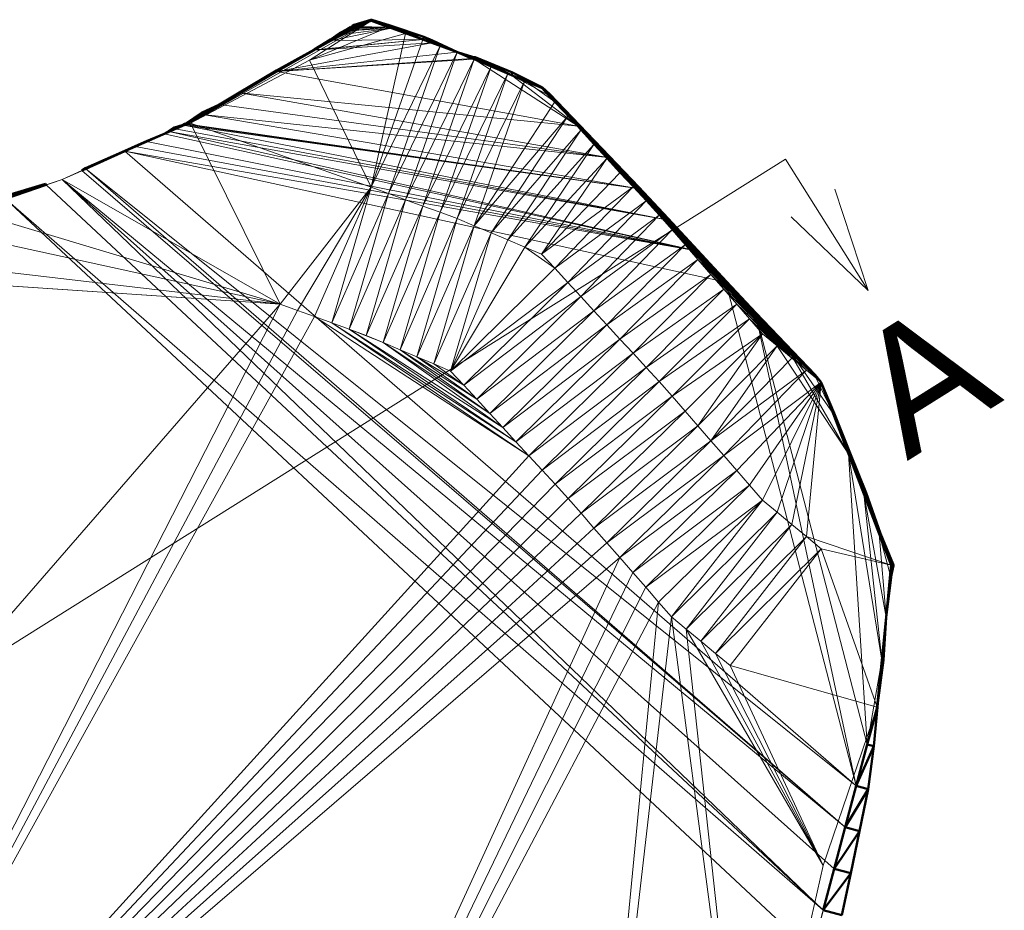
# Model space of a CAD drawing. Header units: metres. Extents: x 79079.6 to 79171.3, y 1317870.5 to 1317943.7.
# Tile 3 of 3: x 79125.5 to 79171.3, y 1317902.2 to 1317943.7. Entities that reach past the tile are written whole.
import ezdxf
from ezdxf.enums import TextEntityAlignment as Align

# ---------------------------------------------------------------- set-up
doc = ezdxf.new("R2010")
doc.units = ezdxf.units.M
for name, color, linetype in [('Byggegrop', 7, 'Continuous'), ('Diverse', 7, 'Continuous'), ('Hurtigsnitt', 7, 'Continuous')]:
    doc.layers.add(name, color=color, linetype=linetype)
doc.styles.add('Arial', font='txt', dxfattribs={"height": 0.2})

# ---------------------------------------------------------------- blocks, each defined once
blk = doc.blocks.new('TerAlyContainer-ID-1-53-10683')
at = {"layer": 'Diverse', "color": 52, "lineweight": 5, "invisible_edges": 4}
for points in [[(79133.45, 1317938.89, 28.38), (79138.99, 1317941.835, 29.275), (79141.863, 1317943.664, 29.694)], [(79133.45, 1317938.89, 28.38), (79141.863, 1317943.664, 29.694), (79139.223, 1317942.309, 29.267)], [(79138.99, 1317941.835, 29.275), (79142.664, 1317943.372, 29.787), (79141.863, 1317943.664, 29.694)], [(79139.223, 1317942.309, 29.267), (79141.863, 1317943.664, 29.694), (79139.994, 1317942.752, 29.39)], [(79139.994, 1317942.752, 29.39), (79141.863, 1317943.664, 29.694), (79140.437, 1317943.007, 29.461)], [(79140.437, 1317943.007, 29.461), (79141.863, 1317943.664, 29.694), (79140.779, 1317943.204, 29.509)], [(79140.779, 1317943.204, 29.509), (79141.863, 1317943.664, 29.694), (79140.989, 1317943.324, 29.537)], [(79140.989, 1317943.324, 29.537), (79141.863, 1317943.664, 29.694), (79141.04, 1317943.354, 29.544)], [(79141.863, 1317943.664, 29.694), (79141.111, 1317943.395, 29.553), (79141.04, 1317943.354, 29.544)], [(79143.465, 1317943.079, 29.881), (79142.664, 1317943.372, 29.787), (79138.99, 1317941.835, 29.275)], [(79143.465, 1317943.079, 29.881), (79144.267, 1317942.787, 29.974), (79142.664, 1317943.372, 29.787)], [(79138.99, 1317941.835, 29.275), (79141.863, 1317935.913, 29.194), (79143.465, 1317943.079, 29.881)], [(79143.465, 1317943.079, 29.881), (79141.863, 1317935.913, 29.194), (79144.267, 1317942.787, 29.974)], [(79144.267, 1317942.787, 29.974), (79141.863, 1317935.913, 29.194), (79145.068, 1317942.494, 30.068)], [(79145.068, 1317942.494, 30.068), (79145.869, 1317942.202, 30.161), (79144.267, 1317942.787, 29.974)], [(79134.801, 1317939.765, 28.58), (79133.45, 1317938.89, 28.38), (79139.223, 1317942.309, 29.267)], [(79145.068, 1317942.494, 30.068), (79141.863, 1317935.913, 29.194), (79142.664, 1317935.621, 29.287)], [(79142.664, 1317935.621, 29.287), (79145.869, 1317942.202, 30.161), (79145.068, 1317942.494, 30.068)], [(79142.664, 1317935.621, 29.287), (79143.465, 1317935.328, 29.381), (79145.869, 1317942.202, 30.161)], [(79145.869, 1317942.202, 30.161), (79143.465, 1317935.328, 29.381), (79146.655, 1317941.871, 30.22)], [(79133.45, 1317938.89, 28.38), (79141.863, 1317935.913, 29.194), (79138.99, 1317941.835, 29.275)], [(79146.655, 1317941.871, 30.22), (79143.465, 1317935.328, 29.381), (79144.267, 1317935.036, 29.474)], [(79147.44, 1317941.54, 30.278), (79146.655, 1317941.871, 30.22), (79144.267, 1317935.036, 29.474)], [(79146.655, 1317941.871, 30.22), (79147.44, 1317941.54, 30.278), (79148.226, 1317941.208, 30.337)], [(79146.655, 1317941.871, 30.22), (79148.226, 1317941.208, 30.337), (79149.797, 1317940.546, 30.454)], [(79145.068, 1317934.744, 29.568), (79147.44, 1317941.54, 30.278), (79144.267, 1317935.036, 29.474)], [(79145.068, 1317934.744, 29.568), (79148.226, 1317941.208, 30.337), (79147.44, 1317941.54, 30.278)], [(79145.068, 1317934.744, 29.568), (79145.869, 1317934.451, 29.661), (79148.226, 1317941.208, 30.337)], [(79148.226, 1317941.208, 30.337), (79145.869, 1317934.451, 29.661), (79149.011, 1317940.877, 30.395)], [(79149.011, 1317940.877, 30.395), (79145.869, 1317934.451, 29.661), (79146.655, 1317934.12, 29.72)], [(79150.405, 1317939.887, 30.423), (79149.011, 1317940.877, 30.395), (79146.655, 1317934.12, 29.72)], [(79148.226, 1317941.208, 30.337), (79149.011, 1317940.877, 30.395), (79149.797, 1317940.546, 30.454)], [(79149.797, 1317940.546, 30.454), (79149.011, 1317940.877, 30.395), (79150.405, 1317939.887, 30.423)], [(79149.797, 1317940.546, 30.454), (79150.405, 1317939.887, 30.423), (79162.809, 1317926.824, 29.657)], [(79151.013, 1317939.227, 30.393), (79150.405, 1317939.887, 30.423), (79146.655, 1317934.12, 29.72)], [(79162.809, 1317926.824, 29.657), (79150.405, 1317939.887, 30.423), (79151.013, 1317939.227, 30.393)], [(79133.237, 1317938.865, 28.337), (79133.45, 1317938.89, 28.38), (79134.801, 1317939.765, 28.58)], [(79147.44, 1317933.789, 29.778), (79151.013, 1317939.227, 30.393), (79146.655, 1317934.12, 29.72)], [(79147.44, 1317933.789, 29.778), (79151.621, 1317938.568, 30.362), (79151.013, 1317939.227, 30.393)], [(79151.621, 1317938.568, 30.362), (79162.809, 1317926.824, 29.657), (79151.013, 1317939.227, 30.393)], [(79127.47, 1317936.275, 27.365), (79137.625, 1317930.469, 28.494), (79133.45, 1317938.89, 28.38)], [(79133.45, 1317938.89, 28.38), (79128.387, 1317936.689, 27.519), (79127.47, 1317936.275, 27.365)], [(79128.387, 1317936.689, 27.519), (79133.45, 1317938.89, 28.38), (79130.878, 1317937.814, 27.938)], [(79130.878, 1317937.814, 27.938), (79133.45, 1317938.89, 28.38), (79131.403, 1317938.044, 28.027)], [(79131.403, 1317938.044, 28.027), (79133.45, 1317938.89, 28.38), (79132.445, 1317938.501, 28.204)], [(79132.445, 1317938.501, 28.204), (79133.45, 1317938.89, 28.38), (79132.735, 1317938.629, 28.253)], [(79132.735, 1317938.629, 28.253), (79133.45, 1317938.89, 28.38), (79133.118, 1317938.796, 28.318)], [(79133.118, 1317938.796, 28.318), (79133.45, 1317938.89, 28.38), (79133.195, 1317938.841, 28.33)], [(79133.195, 1317938.841, 28.33), (79133.45, 1317938.89, 28.38), (79133.237, 1317938.865, 28.337)], [(79133.45, 1317938.89, 28.38), (79137.625, 1317930.469, 28.494), (79141.863, 1317935.913, 29.194)], [(79147.44, 1317933.789, 29.778), (79148.226, 1317933.458, 29.837), (79151.621, 1317938.568, 30.362)], [(79151.621, 1317938.568, 30.362), (79148.226, 1317933.458, 29.837), (79152.229, 1317937.909, 30.331)], [(79151.621, 1317938.568, 30.362), (79152.229, 1317937.909, 30.331), (79162.809, 1317926.824, 29.657)], [(79152.229, 1317937.909, 30.331), (79148.226, 1317933.458, 29.837), (79149.011, 1317933.126, 29.895)], [(79152.836, 1317937.249, 30.301), (79152.229, 1317937.909, 30.331), (79149.011, 1317933.126, 29.895)], [(79152.229, 1317937.909, 30.331), (79152.836, 1317937.249, 30.301), (79162.809, 1317926.824, 29.657)], [(79149.797, 1317932.795, 29.954), (79152.836, 1317937.249, 30.301), (79149.011, 1317933.126, 29.895)], [(79149.797, 1317932.795, 29.954), (79153.444, 1317936.59, 30.27), (79152.836, 1317937.249, 30.301)], [(79152.836, 1317937.249, 30.301), (79153.444, 1317936.59, 30.27), (79162.809, 1317926.824, 29.657)], [(79123.168, 1317934.802, 26.643), (79137.625, 1317930.469, 28.494), (79127.47, 1317936.275, 27.365)], [(79149.797, 1317932.795, 29.954), (79154.052, 1317935.931, 30.239), (79153.444, 1317936.59, 30.27)], [(79153.444, 1317936.59, 30.27), (79154.052, 1317935.931, 30.239), (79162.809, 1317926.824, 29.657)], [(79141.863, 1317935.913, 29.194), (79137.625, 1317930.469, 28.494), (79138.426, 1317930.176, 28.587)], [(79139.227, 1317929.884, 28.681), (79141.863, 1317935.913, 29.194), (79138.426, 1317930.176, 28.587)], [(79139.227, 1317929.884, 28.681), (79140.028, 1317929.591, 28.774), (79141.863, 1317935.913, 29.194)], [(79141.863, 1317935.913, 29.194), (79140.028, 1317929.591, 28.774), (79142.664, 1317935.621, 29.287)], [(79150.405, 1317932.136, 29.923), (79154.052, 1317935.931, 30.239), (79149.797, 1317932.795, 29.954)], [(79154.66, 1317935.271, 30.209), (79154.052, 1317935.931, 30.239), (79150.405, 1317932.136, 29.923)], [(79154.66, 1317935.271, 30.209), (79162.809, 1317926.824, 29.657), (79154.052, 1317935.931, 30.239)], [(79140.83, 1317929.299, 28.868), (79142.664, 1317935.621, 29.287), (79140.028, 1317929.591, 28.774)], [(79140.83, 1317929.299, 28.868), (79143.465, 1317935.328, 29.381), (79142.664, 1317935.621, 29.287)], [(79140.83, 1317929.299, 28.868), (79141.631, 1317929.007, 28.961), (79143.465, 1317935.328, 29.381)], [(79143.465, 1317935.328, 29.381), (79141.631, 1317929.007, 28.961), (79144.267, 1317935.036, 29.474)], [(79142.416, 1317928.675, 29.02), (79144.267, 1317935.036, 29.474), (79141.631, 1317929.007, 28.961)], [(79142.416, 1317928.675, 29.02), (79145.068, 1317934.744, 29.568), (79144.267, 1317935.036, 29.474)], [(79154.66, 1317935.271, 30.209), (79150.405, 1317932.136, 29.923), (79151.013, 1317931.476, 29.893)], [(79154.66, 1317935.271, 30.209), (79151.013, 1317931.476, 29.893), (79155.268, 1317934.612, 30.178)], [(79155.268, 1317934.612, 30.178), (79162.809, 1317926.824, 29.657), (79154.66, 1317935.271, 30.209)], [(79121.06, 1317934.08, 26.29), (79137.625, 1317930.469, 28.494), (79123.168, 1317934.802, 26.643)], [(79142.416, 1317928.675, 29.02), (79143.202, 1317928.344, 29.078), (79145.068, 1317934.744, 29.568)], [(79145.068, 1317934.744, 29.568), (79143.202, 1317928.344, 29.078), (79145.869, 1317934.451, 29.661)], [(79143.988, 1317928.013, 29.137), (79145.869, 1317934.451, 29.661), (79143.202, 1317928.344, 29.078)], [(79145.869, 1317934.451, 29.661), (79143.988, 1317928.013, 29.137), (79146.655, 1317934.12, 29.72)], [(79151.013, 1317931.476, 29.893), (79151.621, 1317930.817, 29.862), (79155.268, 1317934.612, 30.178)], [(79155.87, 1317933.922, 30.135), (79155.268, 1317934.612, 30.178), (79151.621, 1317930.817, 29.862)], [(79155.87, 1317933.922, 30.135), (79162.809, 1317926.824, 29.657), (79155.268, 1317934.612, 30.178)], [(79117.111, 1317932.851, 25.531), (79137.625, 1317930.469, 28.494), (79121.06, 1317934.08, 26.29)], [(79144.773, 1317927.682, 29.195), (79146.655, 1317934.12, 29.72), (79143.988, 1317928.013, 29.137)], [(79144.773, 1317927.682, 29.195), (79147.44, 1317933.789, 29.778), (79146.655, 1317934.12, 29.72)], [(79152.229, 1317930.158, 29.831), (79155.87, 1317933.922, 30.135), (79151.621, 1317930.817, 29.862)], [(79152.229, 1317930.158, 29.831), (79156.472, 1317933.231, 30.093), (79155.87, 1317933.922, 30.135)], [(79156.472, 1317933.231, 30.093), (79162.809, 1317926.824, 29.657), (79155.87, 1317933.922, 30.135)], [(79144.773, 1317927.682, 29.195), (79145.559, 1317927.351, 29.254), (79147.44, 1317933.789, 29.778)], [(79147.44, 1317933.789, 29.778), (79145.559, 1317927.351, 29.254), (79148.226, 1317933.458, 29.837)], [(79148.226, 1317933.458, 29.837), (79145.559, 1317927.351, 29.254), (79149.011, 1317933.126, 29.895)], [(79149.011, 1317933.126, 29.895), (79145.559, 1317927.351, 29.254), (79150.405, 1317932.136, 29.923)], [(79150.405, 1317932.136, 29.923), (79149.797, 1317932.795, 29.954), (79149.011, 1317933.126, 29.895)], [(79152.836, 1317929.499, 29.801), (79156.472, 1317933.231, 30.093), (79152.229, 1317930.158, 29.831)], [(79157.073, 1317932.541, 30.05), (79156.472, 1317933.231, 30.093), (79152.836, 1317929.499, 29.801)], [(79157.073, 1317932.541, 30.05), (79162.809, 1317926.824, 29.657), (79156.472, 1317933.231, 30.093)], [(79114.425, 1317932.015, 25.015), (79137.625, 1317930.469, 28.494), (79117.111, 1317932.851, 25.531)], [(79150.405, 1317932.136, 29.923), (79145.559, 1317927.351, 29.254), (79151.013, 1317931.476, 29.893)], [(79157.073, 1317932.541, 30.05), (79152.836, 1317929.499, 29.801), (79153.444, 1317928.839, 29.77)], [(79157.073, 1317932.541, 30.05), (79153.444, 1317928.839, 29.77), (79157.675, 1317931.85, 30.007)], [(79157.073, 1317932.541, 30.05), (79157.675, 1317931.85, 30.007), (79162.809, 1317926.824, 29.657)], [(79137.625, 1317930.469, 28.494), (79114.425, 1317932.015, 25.015), (79105.646, 1317893.649, 19.09)], [(79153.444, 1317928.839, 29.77), (79154.052, 1317928.18, 29.739), (79157.675, 1317931.85, 30.007)], [(79154.052, 1317928.18, 29.739), (79158.277, 1317931.16, 29.964), (79157.675, 1317931.85, 30.007)], [(79162.809, 1317926.824, 29.657), (79157.675, 1317931.85, 30.007), (79158.277, 1317931.16, 29.964)], [(79151.013, 1317931.476, 29.893), (79145.559, 1317927.351, 29.254), (79146.167, 1317926.691, 29.223)], [(79151.621, 1317930.817, 29.862), (79151.013, 1317931.476, 29.893), (79146.167, 1317926.691, 29.223)], [(79146.775, 1317926.032, 29.193), (79151.621, 1317930.817, 29.862), (79146.167, 1317926.691, 29.223)], [(79146.775, 1317926.032, 29.193), (79152.229, 1317930.158, 29.831), (79151.621, 1317930.817, 29.862)], [(79154.66, 1317927.521, 29.709), (79158.277, 1317931.16, 29.964), (79154.052, 1317928.18, 29.739)], [(79158.879, 1317930.469, 29.921), (79158.277, 1317931.16, 29.964), (79154.66, 1317927.521, 29.709)], [(79162.809, 1317926.824, 29.657), (79158.277, 1317931.16, 29.964), (79162.127, 1317927.39, 29.702)], [(79158.277, 1317931.16, 29.964), (79158.879, 1317930.469, 29.921), (79162.127, 1317927.39, 29.702)], [(79114.538, 1317885.222, 18.743), (79137.625, 1317930.469, 28.494), (79105.646, 1317893.649, 19.09)], [(79138.426, 1317930.176, 28.587), (79137.625, 1317930.469, 28.494), (79114.538, 1317885.222, 18.743)], [(79158.879, 1317930.469, 29.921), (79154.66, 1317927.521, 29.709), (79155.268, 1317926.861, 29.678)], [(79158.879, 1317930.469, 29.921), (79155.268, 1317926.861, 29.678), (79159.48, 1317929.778, 29.879)], [(79158.879, 1317930.469, 29.921), (79161.445, 1317927.956, 29.747), (79162.127, 1317927.39, 29.702)], [(79161.445, 1317927.956, 29.747), (79158.879, 1317930.469, 29.921), (79159.48, 1317929.778, 29.879)], [(79139.227, 1317929.884, 28.681), (79138.426, 1317930.176, 28.587), (79114.538, 1317885.222, 18.743)], [(79114.538, 1317885.222, 18.743), (79149.206, 1317923.395, 29.07), (79139.227, 1317929.884, 28.681)], [(79140.028, 1317929.591, 28.774), (79139.227, 1317929.884, 28.681), (79149.206, 1317923.395, 29.07)], [(79147.382, 1317925.373, 29.162), (79152.229, 1317930.158, 29.831), (79146.775, 1317926.032, 29.193)], [(79152.836, 1317929.499, 29.801), (79152.229, 1317930.158, 29.831), (79147.382, 1317925.373, 29.162)], [(79140.83, 1317929.299, 28.868), (79140.028, 1317929.591, 28.774), (79148.598, 1317924.054, 29.101)], [(79149.206, 1317923.395, 29.07), (79148.598, 1317924.054, 29.101), (79140.028, 1317929.591, 28.774)], [(79152.836, 1317929.499, 29.801), (79147.382, 1317925.373, 29.162), (79147.99, 1317924.713, 29.131)], [(79152.836, 1317929.499, 29.801), (79147.99, 1317924.713, 29.131), (79153.444, 1317928.839, 29.77)], [(79155.268, 1317926.861, 29.678), (79155.87, 1317926.171, 29.635), (79159.48, 1317929.778, 29.879)], [(79155.87, 1317926.171, 29.635), (79160.082, 1317929.088, 29.836), (79159.48, 1317929.778, 29.879)], [(79161.445, 1317927.956, 29.747), (79159.48, 1317929.778, 29.879), (79160.764, 1317928.522, 29.791)], [(79159.48, 1317929.778, 29.879), (79160.082, 1317929.088, 29.836), (79160.764, 1317928.522, 29.791)], [(79141.631, 1317929.007, 28.961), (79140.83, 1317929.299, 28.868), (79142.416, 1317928.675, 29.02)], [(79142.416, 1317928.675, 29.02), (79140.83, 1317929.299, 28.868), (79147.99, 1317924.713, 29.131)], [(79148.598, 1317924.054, 29.101), (79147.99, 1317924.713, 29.131), (79140.83, 1317929.299, 28.868)], [(79156.472, 1317925.48, 29.593), (79160.082, 1317929.088, 29.836), (79155.87, 1317926.171, 29.635)], [(79157.073, 1317924.79, 29.55), (79160.082, 1317929.088, 29.836), (79156.472, 1317925.48, 29.593)], [(79160.764, 1317928.522, 29.791), (79160.082, 1317929.088, 29.836), (79157.073, 1317924.79, 29.55)], [(79143.202, 1317928.344, 29.078), (79142.416, 1317928.675, 29.02), (79147.382, 1317925.373, 29.162)], [(79147.99, 1317924.713, 29.131), (79147.382, 1317925.373, 29.162), (79142.416, 1317928.675, 29.02)], [(79147.99, 1317924.713, 29.131), (79148.598, 1317924.054, 29.101), (79153.444, 1317928.839, 29.77)], [(79153.444, 1317928.839, 29.77), (79148.598, 1317924.054, 29.101), (79154.052, 1317928.18, 29.739)], [(79160.764, 1317928.522, 29.791), (79157.073, 1317924.79, 29.55), (79157.675, 1317924.099, 29.507)], [(79160.764, 1317928.522, 29.791), (79157.675, 1317924.099, 29.507), (79161.445, 1317927.956, 29.747)], [(79143.988, 1317928.013, 29.137), (79143.202, 1317928.344, 29.078), (79146.775, 1317926.032, 29.193)], [(79147.382, 1317925.373, 29.162), (79146.775, 1317926.032, 29.193), (79143.202, 1317928.344, 29.078)], [(79144.773, 1317927.682, 29.195), (79143.988, 1317928.013, 29.137), (79146.167, 1317926.691, 29.223)], [(79143.988, 1317928.013, 29.137), (79146.775, 1317926.032, 29.193), (79146.167, 1317926.691, 29.223)], [(79154.052, 1317928.18, 29.739), (79148.598, 1317924.054, 29.101), (79149.206, 1317923.395, 29.07)], [(79154.052, 1317928.18, 29.739), (79149.206, 1317923.395, 29.07), (79154.66, 1317927.521, 29.709)], [(79144.773, 1317927.682, 29.195), (79146.167, 1317926.691, 29.223), (79145.559, 1317927.351, 29.254)], [(79149.206, 1317923.395, 29.07), (79149.814, 1317922.735, 29.039), (79154.66, 1317927.521, 29.709)], [(79149.814, 1317922.735, 29.039), (79155.268, 1317926.861, 29.678), (79154.66, 1317927.521, 29.709)], [(79157.675, 1317924.099, 29.507), (79162.127, 1317927.39, 29.702), (79161.445, 1317927.956, 29.747)], [(79158.277, 1317923.409, 29.464), (79162.127, 1317927.39, 29.702), (79157.675, 1317924.099, 29.507)], [(79162.809, 1317926.824, 29.657), (79162.127, 1317927.39, 29.702), (79158.277, 1317923.409, 29.464)], [(79150.422, 1317922.076, 29.009), (79155.268, 1317926.861, 29.678), (79149.814, 1317922.735, 29.039)], [(79155.87, 1317926.171, 29.635), (79155.268, 1317926.861, 29.678), (79150.422, 1317922.076, 29.009)], [(79162.809, 1317926.824, 29.657), (79158.277, 1317923.409, 29.464), (79158.879, 1317922.718, 29.421)], [(79162.809, 1317926.824, 29.657), (79158.879, 1317922.718, 29.421), (79159.48, 1317922.028, 29.379)], [(79162.809, 1317926.824, 29.657), (79159.48, 1317922.028, 29.379), (79160.082, 1317921.337, 29.336)], [(79162.809, 1317926.824, 29.657), (79160.082, 1317921.337, 29.336), (79160.764, 1317920.771, 29.291)], [(79162.809, 1317926.824, 29.657), (79160.764, 1317920.771, 29.291), (79161.445, 1317920.205, 29.247)], [(79162.809, 1317926.824, 29.657), (79161.445, 1317920.205, 29.247), (79162.127, 1317919.639, 29.202)], [(79162.809, 1317926.824, 29.657), (79162.127, 1317919.639, 29.202), (79166.075, 1317918.308, 29.373)], [(79155.87, 1317926.171, 29.635), (79150.422, 1317922.076, 29.009), (79151.03, 1317921.417, 28.978)], [(79151.03, 1317921.417, 28.978), (79156.472, 1317925.48, 29.593), (79155.87, 1317926.171, 29.635)], [(79151.632, 1317920.726, 28.935), (79156.472, 1317925.48, 29.593), (79151.03, 1317921.417, 28.978)], [(79151.632, 1317920.726, 28.935), (79157.073, 1317924.79, 29.55), (79156.472, 1317925.48, 29.593)], [(79157.073, 1317924.79, 29.55), (79151.632, 1317920.726, 28.935), (79152.233, 1317920.036, 28.892)], [(79157.073, 1317924.79, 29.55), (79152.233, 1317920.036, 28.892), (79157.675, 1317924.099, 29.507)], [(79152.233, 1317920.036, 28.892), (79152.835, 1317919.345, 28.85), (79157.675, 1317924.099, 29.507)], [(79152.835, 1317919.345, 28.85), (79158.277, 1317923.409, 29.464), (79157.675, 1317924.099, 29.507)], [(79114.538, 1317885.222, 18.743), (79149.814, 1317922.735, 29.039), (79149.206, 1317923.395, 29.07)], [(79153.437, 1317918.655, 28.807), (79158.277, 1317923.409, 29.464), (79152.835, 1317919.345, 28.85)], [(79158.879, 1317922.718, 29.421), (79158.277, 1317923.409, 29.464), (79153.437, 1317918.655, 28.807)], [(79114.538, 1317885.222, 18.743), (79150.422, 1317922.076, 29.009), (79149.814, 1317922.735, 29.039)], [(79158.879, 1317922.718, 29.421), (79153.437, 1317918.655, 28.807), (79154.039, 1317917.964, 28.764)], [(79158.879, 1317922.718, 29.421), (79154.039, 1317917.964, 28.764), (79159.48, 1317922.028, 29.379)], [(79114.538, 1317885.222, 18.743), (79151.03, 1317921.417, 28.978), (79150.422, 1317922.076, 29.009)], [(79154.039, 1317917.964, 28.764), (79154.64, 1317917.274, 28.722), (79159.48, 1317922.028, 29.379)], [(79154.64, 1317917.274, 28.722), (79160.082, 1317921.337, 29.336), (79159.48, 1317922.028, 29.379)], [(79114.538, 1317885.222, 18.743), (79151.632, 1317920.726, 28.935), (79151.03, 1317921.417, 28.978)], [(79155.242, 1317916.583, 28.679), (79160.082, 1317921.337, 29.336), (79154.64, 1317917.274, 28.722)], [(79155.844, 1317915.893, 28.636), (79160.082, 1317921.337, 29.336), (79155.242, 1317916.583, 28.679)], [(79160.764, 1317920.771, 29.291), (79160.082, 1317921.337, 29.336), (79155.844, 1317915.893, 28.636)], [(79114.538, 1317885.222, 18.743), (79152.233, 1317920.036, 28.892), (79151.632, 1317920.726, 28.935)], [(79160.764, 1317920.771, 29.291), (79155.844, 1317915.893, 28.636), (79156.526, 1317915.327, 28.591)], [(79160.764, 1317920.771, 29.291), (79156.526, 1317915.327, 28.591), (79161.445, 1317920.205, 29.247)], [(79156.526, 1317915.327, 28.591), (79157.207, 1317914.761, 28.546), (79161.445, 1317920.205, 29.247)], [(79157.207, 1317914.761, 28.546), (79162.127, 1317919.639, 29.202), (79161.445, 1317920.205, 29.247)], [(79114.538, 1317885.222, 18.743), (79152.835, 1317919.345, 28.85), (79152.233, 1317920.036, 28.892)], [(79114.538, 1317885.222, 18.743), (79153.437, 1317918.655, 28.807), (79152.835, 1317919.345, 28.85)], [(79157.889, 1317914.195, 28.502), (79162.127, 1317919.639, 29.202), (79157.207, 1317914.761, 28.546)], [(79162.809, 1317919.073, 29.157), (79162.127, 1317919.639, 29.202), (79157.889, 1317914.195, 28.502)], [(79166.075, 1317918.308, 29.373), (79162.127, 1317919.639, 29.202), (79162.809, 1317919.073, 29.157)], [(79162.809, 1317919.073, 29.157), (79157.889, 1317914.195, 28.502), (79158.571, 1317913.629, 28.457)], [(79165.418, 1317911.687, 29.416), (79162.809, 1317919.073, 29.157), (79158.571, 1317913.629, 28.457)], [(79166.075, 1317918.308, 29.373), (79162.809, 1317919.073, 29.157), (79165.418, 1317911.687, 29.416)], [(79153.437, 1317918.655, 28.807), (79114.538, 1317885.222, 18.743), (79133.956, 1317876.186, 19.497)], [(79154.039, 1317917.964, 28.764), (79153.437, 1317918.655, 28.807), (79133.956, 1317876.186, 19.497)], [(79154.64, 1317917.274, 28.722), (79154.039, 1317917.964, 28.764), (79133.956, 1317876.186, 19.497)], [(79155.242, 1317916.583, 28.679), (79154.64, 1317917.274, 28.722), (79133.956, 1317876.186, 19.497)], [(79151.827, 1317881.063, 22.839), (79155.242, 1317916.583, 28.679), (79133.956, 1317876.186, 19.497)], [(79155.844, 1317915.893, 28.636), (79155.242, 1317916.583, 28.679), (79151.827, 1317881.063, 22.839)], [(79159.388, 1317888.995, 25.477), (79155.844, 1317915.893, 28.636), (79151.827, 1317881.063, 22.839)], [(79156.526, 1317915.327, 28.591), (79155.844, 1317915.893, 28.636), (79159.388, 1317888.995, 25.477)], [(79156.526, 1317915.327, 28.591), (79162.912, 1317904.309, 28.656), (79157.207, 1317914.761, 28.546)], [(79162.912, 1317904.309, 28.656), (79156.526, 1317915.327, 28.591), (79159.388, 1317888.995, 25.477)], [(79162.912, 1317904.309, 28.656), (79157.889, 1317914.195, 28.502), (79157.207, 1317914.761, 28.546)], [(79158.571, 1317913.629, 28.457), (79157.889, 1317914.195, 28.502), (79162.912, 1317904.309, 28.656)], [(79165.418, 1317911.687, 29.416), (79158.571, 1317913.629, 28.457), (79162.912, 1317904.309, 28.656)], [(79165.418, 1317911.687, 29.416), (79162.912, 1317904.309, 28.656), (79159.388, 1317888.995, 25.477)]]:
    blk.add_3dface(points, dxfattribs=at)
blk = doc.blocks.new('Byggegrop-ID-15-8-53-542')
at = {"layer": 'Byggegrop', "color": 7, "lineweight": 5}
for p, q in [((61.423, 19.864, 11.869), (60.671, 19.595, 11.728)), ((62.224, 19.572, 11.962), (61.423, 19.864, 11.869)), ((60.339, 19.404, 11.684), (59.997, 19.207, 11.636)), ((60.549, 19.524, 11.712), (60.339, 19.404, 11.684)), ((60.6, 19.554, 11.719), (60.549, 19.524, 11.712)), ((60.671, 19.595, 11.728), (60.6, 19.554, 11.719)), ((63.827, 18.987, 12.149), (62.224, 19.572, 11.962)), ((59.554, 18.952, 11.565), (58.783, 18.509, 11.442)), ((59.997, 19.207, 11.636), (59.554, 18.952, 11.565)), ((65.429, 18.402, 12.336), (63.827, 18.987, 12.149)), ((58.783, 18.509, 11.442), (54.361, 15.965, 10.755)), ((66.215, 18.071, 12.395), (65.429, 18.402, 12.336)), ((69.357, 16.746, 12.629), (66.215, 18.071, 12.395)), ((82.369, 3.024, 11.832), (69.357, 16.746, 12.629)), ((54.361, 15.965, 10.755), (52.797, 15.065, 10.512)), ((52.005, 14.701, 10.379), (50.963, 14.244, 10.202)), ((52.295, 14.829, 10.428), (52.005, 14.701, 10.379)), ((52.678, 14.996, 10.493), (52.295, 14.829, 10.428)), ((52.755, 15.041, 10.505), (52.678, 14.996, 10.493)), ((52.797, 15.065, 10.512), (52.755, 15.041, 10.505)), ((50.963, 14.244, 10.202), (50.438, 14.014, 10.113)), ((50.438, 14.014, 10.113), (47.947, 12.889, 9.694)), ((47.947, 12.889, 9.694), (47.03, 12.475, 9.54)), ((47.03, 12.475, 9.54), (42.728, 11.002, 8.818)), ((85.635, -5.492, 11.548), (82.369, 3.024, 11.832)), ((84.978, -12.113, 11.591), (85.635, -5.492, 11.548)), ((78.948, -34.805, 7.652), (84.978, -12.113, 11.591))]:
    blk.add_line(p, q, dxfattribs=at)
at = {"layer": 'Byggegrop', "color": 6, "lineweight": 50, "invisible_edges": 4}
for points in [[(60.63, 19.685, 11.794), (61.418, 19.862, 11.868), (61.401, 19.91, 11.902)], [(61.418, 19.862, 11.868), (60.63, 19.685, 11.794), (60.671, 19.595, 11.728)], [(61.401, 19.91, 11.902), (61.421, 19.863, 11.869), (61.412, 19.915, 11.904)], [(61.421, 19.863, 11.869), (61.401, 19.91, 11.902), (61.418, 19.862, 11.868)], [(61.412, 19.915, 11.904), (61.423, 19.864, 11.869), (61.423, 19.918, 11.905)], [(61.423, 19.864, 11.869), (61.412, 19.915, 11.904), (61.421, 19.863, 11.869)], [(61.423, 19.918, 11.905), (61.425, 19.863, 11.869), (61.435, 19.918, 11.906)], [(61.425, 19.863, 11.869), (61.423, 19.918, 11.905), (61.423, 19.864, 11.869)], [(61.428, 19.862, 11.869), (61.435, 19.918, 11.906), (61.425, 19.863, 11.869)], [(61.435, 19.918, 11.906), (61.428, 19.862, 11.869), (61.447, 19.916, 11.908)], [(62.224, 19.572, 11.962), (61.447, 19.916, 11.908), (61.428, 19.862, 11.869)], [(61.447, 19.916, 11.908), (62.224, 19.572, 11.962), (62.255, 19.657, 12.023)], [(59.527, 18.999, 11.601), (59.997, 19.207, 11.636), (59.945, 19.297, 11.705)], [(59.945, 19.297, 11.705), (60.339, 19.404, 11.684), (60.294, 19.482, 11.745)], [(60.339, 19.404, 11.684), (59.945, 19.297, 11.705), (59.997, 19.207, 11.636)], [(60.294, 19.482, 11.745), (60.498, 19.495, 11.705), (60.451, 19.577, 11.768)], [(60.498, 19.495, 11.705), (60.294, 19.482, 11.745), (60.339, 19.404, 11.684)], [(60.451, 19.577, 11.768), (60.549, 19.524, 11.712), (60.501, 19.607, 11.776)], [(60.549, 19.524, 11.712), (60.451, 19.577, 11.768), (60.498, 19.495, 11.705)], [(60.501, 19.607, 11.776), (60.6, 19.554, 11.719), (60.552, 19.638, 11.783)], [(60.6, 19.554, 11.719), (60.501, 19.607, 11.776), (60.549, 19.524, 11.712)], [(60.552, 19.638, 11.783), (60.671, 19.595, 11.728), (60.63, 19.685, 11.794)], [(60.671, 19.595, 11.728), (60.552, 19.638, 11.783), (60.6, 19.554, 11.719)], [(62.364, 19.521, 11.979), (62.255, 19.657, 12.023), (62.224, 19.572, 11.962)], [(62.255, 19.657, 12.023), (62.364, 19.521, 11.979), (62.398, 19.614, 12.045)], [(63.827, 18.987, 12.149), (62.398, 19.614, 12.045), (62.364, 19.521, 11.979)], [(62.398, 19.614, 12.045), (63.827, 18.987, 12.149), (63.874, 19.116, 12.241)], [(58.772, 18.529, 11.457), (59.554, 18.952, 11.565), (59.527, 18.999, 11.601)], [(59.554, 18.952, 11.565), (58.772, 18.529, 11.457), (58.783, 18.509, 11.442)], [(59.997, 19.207, 11.636), (59.527, 18.999, 11.601), (59.554, 18.952, 11.565)], [(64.243, 18.835, 12.198), (63.874, 19.116, 12.241), (63.827, 18.987, 12.149)], [(63.874, 19.116, 12.241), (64.243, 18.835, 12.198), (64.282, 18.942, 12.274)], [(65.429, 18.402, 12.336), (64.282, 18.942, 12.274), (64.243, 18.835, 12.198)], [(64.282, 18.942, 12.274), (65.429, 18.402, 12.336), (65.433, 18.412, 12.344)], [(57.007, 17.543, 11.202), (58.764, 18.498, 11.439), (58.753, 18.518, 11.454)], [(58.764, 18.498, 11.439), (57.007, 17.543, 11.202), (57.031, 17.501, 11.169)], [(58.753, 18.518, 11.454), (58.783, 18.509, 11.442), (58.772, 18.529, 11.457)], [(58.783, 18.509, 11.442), (58.753, 18.518, 11.454), (58.764, 18.498, 11.439)], [(66.108, 18.116, 12.387), (65.433, 18.412, 12.344), (65.429, 18.402, 12.336)], [(65.433, 18.412, 12.344), (66.108, 18.116, 12.387), (66.139, 18.189, 12.44)], [(66.215, 18.071, 12.395), (66.139, 18.189, 12.44), (66.108, 18.116, 12.387)], [(66.139, 18.189, 12.44), (66.215, 18.071, 12.395), (66.254, 18.164, 12.462)], [(67.951, 17.339, 12.524), (66.254, 18.164, 12.462), (66.215, 18.071, 12.395)], [(66.254, 18.164, 12.462), (67.951, 17.339, 12.524), (68.001, 17.456, 12.609)], [(55.285, 16.525, 10.917), (57.031, 17.501, 11.169), (57.007, 17.543, 11.202)], [(57.031, 17.501, 11.169), (55.285, 16.525, 10.917), (55.297, 16.503, 10.9)], [(69.355, 16.747, 12.629), (68.001, 17.456, 12.609), (67.951, 17.339, 12.524)], [(68.001, 17.456, 12.609), (69.355, 16.747, 12.629), (69.367, 16.777, 12.65)], [(54.359, 15.968, 10.757), (55.297, 16.503, 10.9), (55.285, 16.525, 10.917)], [(69.357, 16.746, 12.629), (69.367, 16.777, 12.65), (69.355, 16.747, 12.629)], [(69.367, 16.777, 12.65), (69.357, 16.746, 12.629), (69.376, 16.773, 12.651)], [(69.359, 16.744, 12.629), (69.376, 16.773, 12.651), (69.357, 16.746, 12.629)], [(69.376, 16.773, 12.651), (69.359, 16.744, 12.629), (69.383, 16.767, 12.651)], [(69.683, 16.402, 12.609), (69.383, 16.767, 12.651), (69.359, 16.744, 12.629)], [(69.383, 16.767, 12.651), (69.683, 16.402, 12.609), (69.735, 16.451, 12.656)], [(55.297, 16.503, 10.9), (54.359, 15.968, 10.757), (54.361, 15.965, 10.755)], [(71.06, 14.951, 12.525), (69.735, 16.451, 12.656), (69.683, 16.402, 12.609)], [(69.735, 16.451, 12.656), (71.06, 14.951, 12.525), (71.117, 15.005, 12.578)], [(53.52, 15.582, 10.587), (54.361, 15.965, 10.755), (54.359, 15.968, 10.757)], [(54.361, 15.965, 10.755), (53.52, 15.582, 10.587), (53.563, 15.506, 10.631)], [(72.436, 13.499, 12.44), (71.117, 15.005, 12.578), (71.06, 14.951, 12.525)], [(71.117, 15.005, 12.578), (72.436, 13.499, 12.44), (72.499, 13.56, 12.499)], [(50.436, 14.019, 10.117), (50.963, 14.244, 10.202), (50.957, 14.257, 10.212)], [(50.963, 14.244, 10.202), (50.436, 14.019, 10.117), (50.438, 14.014, 10.113)], [(50.957, 14.257, 10.212), (51.782, 14.604, 10.341), (51.781, 14.607, 10.34)], [(51.782, 14.604, 10.341), (50.957, 14.257, 10.212), (50.963, 14.244, 10.202)], [(49.946, 13.809, 10.024), (50.438, 14.014, 10.113), (50.436, 14.019, 10.117)], [(50.438, 14.014, 10.113), (49.946, 13.809, 10.024), (49.953, 13.795, 10.032)], [(73.812, 12.048, 12.356), (72.499, 13.56, 12.499), (72.436, 13.499, 12.44)], [(72.499, 13.56, 12.499), (73.812, 12.048, 12.356), (73.88, 12.113, 12.419)], [(47.946, 12.89, 9.694), (48.13, 12.972, 9.725), (48.116, 13.004, 9.707)], [(48.13, 12.972, 9.725), (47.946, 12.89, 9.694), (47.947, 12.889, 9.694)], [(75.188, 10.597, 12.272), (73.88, 12.113, 12.419), (73.812, 12.048, 12.356)], [(73.88, 12.113, 12.419), (75.188, 10.597, 12.272), (75.246, 10.652, 12.325)], [(76.564, 9.146, 12.188), (75.246, 10.652, 12.325), (75.188, 10.597, 12.272)], [(75.246, 10.652, 12.325), (76.564, 9.146, 12.188), (76.608, 9.187, 12.227)], [(77.94, 7.694, 12.103), (76.608, 9.187, 12.227), (76.564, 9.146, 12.188)], [(76.608, 9.187, 12.227), (77.94, 7.694, 12.103), (77.965, 7.718, 12.126)], [(79.317, 6.243, 12.019), (77.965, 7.718, 12.126), (77.94, 7.694, 12.103)], [(77.965, 7.718, 12.126), (79.317, 6.243, 12.019), (79.335, 6.26, 12.036)], [(80.693, 4.792, 11.935), (79.335, 6.26, 12.036), (79.317, 6.243, 12.019)], [(79.335, 6.26, 12.036), (80.693, 4.792, 11.935), (80.716, 4.814, 11.956)], [(82.069, 3.341, 11.85), (80.716, 4.814, 11.956), (80.693, 4.792, 11.935)], [(80.716, 4.814, 11.956), (82.069, 3.341, 11.85), (82.097, 3.368, 11.877)], [(82.367, 3.026, 11.832), (82.097, 3.368, 11.877), (82.069, 3.341, 11.85)], [(82.097, 3.368, 11.877), (82.367, 3.026, 11.832), (82.368, 3.027, 11.833)], [(82.369, 3.024, 11.832), (82.368, 3.027, 11.833), (82.367, 3.026, 11.832)], [(82.368, 3.027, 11.833), (82.369, 3.024, 11.832), (82.37, 3.025, 11.833)], [(82.37, 3.022, 11.832), (82.37, 3.025, 11.833), (82.369, 3.024, 11.832)], [(82.37, 3.025, 11.833), (82.37, 3.022, 11.832), (82.371, 3.022, 11.832)], [(82.929, 1.564, 11.783), (82.371, 3.022, 11.832), (82.37, 3.022, 11.832)], [(82.371, 3.022, 11.832), (82.929, 1.564, 11.783), (82.98, 1.583, 11.756)], [(85.394, -7.923, 11.564), (85.649, -5.939, 11.522), (85.591, -5.933, 11.551)], [(85.649, -5.939, 11.522), (85.394, -7.923, 11.564), (85.402, -7.924, 11.569)], [(85.196, -9.913, 11.577), (85.402, -7.924, 11.569), (85.394, -7.923, 11.564)], [(85.402, -7.924, 11.569), (85.196, -9.913, 11.577), (85.273, -9.921, 11.628)], [(84.999, -11.904, 11.59), (85.273, -9.921, 11.628), (85.196, -9.913, 11.577)], [(85.273, -9.921, 11.628), (84.999, -11.904, 11.59), (85.014, -11.905, 11.582)], [(84.518, -13.842, 11.291), (84.989, -12.115, 11.585), (84.978, -12.113, 11.591)], [(84.989, -12.115, 11.585), (84.518, -13.842, 11.291), (84.824, -13.924, 11.502)], [(84.005, -15.775, 10.955), (84.824, -13.924, 11.502), (84.518, -13.842, 11.291)], [(84.824, -13.924, 11.502), (84.005, -15.775, 10.955), (84.567, -15.925, 11.343)], [(83.491, -17.708, 10.62), (84.567, -15.925, 11.343), (84.005, -15.775, 10.955)], [(84.567, -15.925, 11.343), (83.491, -17.708, 10.62), (84.155, -17.885, 11.078)], [(82.978, -19.641, 10.284), (84.155, -17.885, 11.078), (83.491, -17.708, 10.62)], [(84.155, -17.885, 11.078), (82.978, -19.641, 10.284), (83.758, -19.849, 10.823)], [(82.464, -21.574, 9.949), (83.758, -19.849, 10.823), (82.978, -19.641, 10.284)], [(83.758, -19.849, 10.823), (82.464, -21.574, 9.949), (83.334, -21.805, 10.549)]]:
    blk.add_3dface(points, dxfattribs=at)
at = {"layer": 'Byggegrop', "color": 7, "lineweight": 5, "invisible_edges": 4}
for points in [[(60.671, 19.595, 11.728), (61.428, 19.862, 11.869), (61.418, 19.862, 11.868)], [(60.671, 19.595, 11.728), (62.224, 19.572, 11.962), (61.428, 19.862, 11.869)], [(61.421, 19.863, 11.869), (61.418, 19.862, 11.868), (61.428, 19.862, 11.869)], [(61.421, 19.863, 11.869), (61.425, 19.863, 11.869), (61.423, 19.864, 11.869)], [(61.421, 19.863, 11.869), (61.428, 19.862, 11.869), (61.425, 19.863, 11.869)], [(59.997, 19.207, 11.636), (59.554, 18.952, 11.565), (62.364, 19.521, 11.979)], [(59.554, 18.952, 11.565), (63.827, 18.987, 12.149), (62.364, 19.521, 11.979)], [(60.339, 19.404, 11.684), (59.997, 19.207, 11.636), (62.364, 19.521, 11.979)], [(60.498, 19.495, 11.705), (60.339, 19.404, 11.684), (62.224, 19.572, 11.962)], [(60.339, 19.404, 11.684), (62.364, 19.521, 11.979), (62.224, 19.572, 11.962)], [(60.549, 19.524, 11.712), (60.498, 19.495, 11.705), (62.224, 19.572, 11.962)], [(60.6, 19.554, 11.719), (60.549, 19.524, 11.712), (62.224, 19.572, 11.962)], [(60.671, 19.595, 11.728), (60.6, 19.554, 11.719), (62.224, 19.572, 11.962)], [(58.764, 18.498, 11.439), (57.031, 17.501, 11.169), (64.243, 18.835, 12.198)], [(57.031, 17.501, 11.169), (65.429, 18.402, 12.336), (64.243, 18.835, 12.198)], [(58.783, 18.509, 11.442), (58.764, 18.498, 11.439), (63.827, 18.987, 12.149)], [(58.764, 18.498, 11.439), (64.243, 18.835, 12.198), (63.827, 18.987, 12.149)], [(59.554, 18.952, 11.565), (58.783, 18.509, 11.442), (63.827, 18.987, 12.149)], [(57.031, 17.501, 11.169), (66.108, 18.116, 12.387), (65.429, 18.402, 12.336)], [(57.031, 17.501, 11.169), (66.215, 18.071, 12.395), (66.108, 18.116, 12.387)], [(57.031, 17.501, 11.169), (71.06, 14.951, 12.525), (66.215, 18.071, 12.395)], [(66.215, 18.071, 12.395), (71.06, 14.951, 12.525), (67.951, 17.339, 12.524)], [(57.031, 17.501, 11.169), (55.297, 16.503, 10.9), (71.06, 14.951, 12.525)], [(69.355, 16.747, 12.629), (67.951, 17.339, 12.524), (69.683, 16.402, 12.609)], [(67.951, 17.339, 12.524), (71.06, 14.951, 12.525), (69.683, 16.402, 12.609)], [(69.355, 16.747, 12.629), (69.359, 16.744, 12.629), (69.357, 16.746, 12.629)], [(69.355, 16.747, 12.629), (69.683, 16.402, 12.609), (69.359, 16.744, 12.629)], [(55.297, 16.503, 10.9), (54.361, 15.965, 10.755), (72.436, 13.499, 12.44)], [(71.06, 14.951, 12.525), (55.297, 16.503, 10.9), (72.436, 13.499, 12.44)], [(54.361, 15.965, 10.755), (53.564, 15.506, 10.631), (72.436, 13.499, 12.44)], [(53.564, 15.506, 10.631), (52.797, 15.065, 10.512), (73.812, 12.048, 12.356)], [(72.436, 13.499, 12.44), (53.564, 15.506, 10.631), (73.812, 12.048, 12.356)], [(52.005, 14.701, 10.379), (51.782, 14.604, 10.341), (76.564, 9.146, 12.188)], [(52.295, 14.829, 10.428), (52.005, 14.701, 10.379), (75.188, 10.597, 12.272)], [(75.188, 10.597, 12.272), (52.005, 14.701, 10.379), (76.564, 9.146, 12.188)], [(52.678, 14.996, 10.493), (52.295, 14.829, 10.428), (75.188, 10.597, 12.272)], [(52.755, 15.041, 10.505), (52.678, 14.996, 10.493), (73.812, 12.048, 12.356)], [(73.812, 12.048, 12.356), (52.678, 14.996, 10.493), (75.188, 10.597, 12.272)], [(52.797, 15.065, 10.512), (52.755, 15.041, 10.505), (73.812, 12.048, 12.356)], [(50.963, 14.244, 10.202), (50.438, 14.014, 10.113), (76.564, 9.146, 12.188)], [(51.782, 14.604, 10.341), (50.963, 14.244, 10.202), (76.564, 9.146, 12.188)], [(49.953, 13.795, 10.032), (48.13, 12.972, 9.725), (84.005, -15.775, 10.955)], [(50.438, 14.014, 10.113), (49.953, 13.795, 10.032), (76.564, 9.146, 12.188)], [(76.564, 9.146, 12.188), (49.953, 13.795, 10.032), (77.94, 7.694, 12.103)], [(77.94, 7.694, 12.103), (49.953, 13.795, 10.032), (84.005, -15.775, 10.955)], [(47.947, 12.889, 9.694), (47.03, 12.475, 9.54), (83.491, -17.708, 10.62)], [(48.13, 12.972, 9.725), (47.947, 12.889, 9.694), (83.491, -17.708, 10.62)], [(84.005, -15.775, 10.955), (48.13, 12.972, 9.725), (83.491, -17.708, 10.62)], [(47.03, 12.475, 9.54), (46.28, 12.218, 9.414), (82.464, -21.574, 9.949)], [(83.491, -17.708, 10.62), (47.03, 12.475, 9.54), (82.977, -19.641, 10.284)], [(82.977, -19.641, 10.284), (47.03, 12.475, 9.54), (82.464, -21.574, 9.949)], [(46.28, 12.218, 9.414), (44.388, 11.57, 9.097), (82.464, -21.574, 9.949)], [(81.95, -23.507, 9.613), (44.388, 11.57, 9.097), (39.827, -41.529, 1.103)], [(82.464, -21.574, 9.949), (44.388, 11.57, 9.097), (81.95, -23.507, 9.613)], [(79.317, 6.243, 12.019), (77.94, 7.694, 12.103), (84.005, -15.775, 10.955)], [(80.693, 4.792, 11.935), (79.317, 6.243, 12.019), (83.645, -0.303, 11.721)], [(83.645, -0.303, 11.721), (79.317, 6.243, 12.019), (84.518, -13.842, 11.291)], [(84.518, -13.842, 11.291), (79.317, 6.243, 12.019), (84.005, -15.775, 10.955)], [(82.069, 3.341, 11.85), (80.693, 4.792, 11.935), (82.929, 1.564, 11.783)], [(82.929, 1.564, 11.783), (80.693, 4.792, 11.935), (83.645, -0.303, 11.721)], [(82.367, 3.026, 11.832), (82.069, 3.341, 11.85), (82.37, 3.022, 11.832)], [(82.37, 3.022, 11.832), (82.069, 3.341, 11.85), (82.929, 1.564, 11.783)], [(82.369, 3.024, 11.832), (82.367, 3.026, 11.832), (82.37, 3.022, 11.832)], [(84.361, -2.171, 11.659), (83.645, -0.303, 11.721), (85.196, -9.913, 11.577)], [(85.196, -9.913, 11.577), (83.645, -0.303, 11.721), (84.518, -13.842, 11.291)], [(85.078, -4.038, 11.596), (84.361, -2.171, 11.659), (85.394, -7.923, 11.564)], [(85.394, -7.923, 11.564), (84.361, -2.171, 11.659), (85.196, -9.913, 11.577)], [(85.634, -5.49, 11.548), (85.078, -4.038, 11.596), (85.591, -5.933, 11.551)], [(85.591, -5.933, 11.551), (85.078, -4.038, 11.596), (85.394, -7.923, 11.564)], [(85.635, -5.494, 11.548), (85.634, -5.49, 11.548), (85.591, -5.933, 11.551)], [(85.635, -5.492, 11.548), (85.634, -5.49, 11.548), (85.635, -5.494, 11.548)], [(84.999, -11.903, 11.59), (85.196, -9.913, 11.577), (84.518, -13.842, 11.291)], [(84.978, -12.113, 11.591), (84.999, -11.903, 11.59), (84.518, -13.842, 11.291)]]:
    blk.add_3dface(points, dxfattribs=at)
at = {"layer": 'Byggegrop', "color": 133, "lineweight": 50, "invisible_edges": 4}
for points in [[(52.789, 15.079, 10.504), (53.563, 15.506, 10.631), (53.52, 15.582, 10.587)], [(53.563, 15.506, 10.631), (52.789, 15.079, 10.504), (52.797, 15.065, 10.512)], [(51.781, 14.607, 10.34), (52.005, 14.701, 10.379), (51.992, 14.73, 10.363)], [(52.005, 14.701, 10.379), (51.781, 14.607, 10.34), (51.782, 14.604, 10.341)], [(51.992, 14.73, 10.363), (52.295, 14.829, 10.428), (52.268, 14.892, 10.394)], [(52.295, 14.829, 10.428), (51.992, 14.73, 10.363), (52.005, 14.701, 10.379)], [(52.268, 14.892, 10.394), (52.678, 14.996, 10.493), (52.665, 15.022, 10.479)], [(52.678, 14.996, 10.493), (52.268, 14.892, 10.394), (52.295, 14.829, 10.428)], [(52.665, 15.022, 10.479), (52.755, 15.041, 10.505), (52.745, 15.06, 10.495)], [(52.755, 15.041, 10.505), (52.665, 15.022, 10.479), (52.678, 14.996, 10.493)], [(52.745, 15.06, 10.495), (52.797, 15.065, 10.512), (52.789, 15.079, 10.504)], [(52.797, 15.065, 10.512), (52.745, 15.06, 10.495), (52.755, 15.041, 10.505)], [(48.116, 13.004, 9.707), (49.953, 13.795, 10.032), (49.946, 13.809, 10.024)], [(49.953, 13.795, 10.032), (48.116, 13.004, 9.707), (48.13, 12.972, 9.725)], [(44.344, 11.696, 9.03), (46.28, 12.218, 9.414), (46.262, 12.27, 9.387)], [(46.28, 12.218, 9.414), (44.344, 11.696, 9.03), (44.388, 11.57, 9.097)], [(83.645, -0.303, 11.721), (82.98, 1.583, 11.756), (82.929, 1.564, 11.783)], [(82.98, 1.583, 11.756), (83.645, -0.303, 11.721), (83.719, -0.275, 11.681)], [(84.361, -2.171, 11.659), (83.719, -0.275, 11.681), (83.645, -0.303, 11.721)], [(83.719, -0.275, 11.681), (84.361, -2.171, 11.659), (84.462, -2.132, 11.605)], [(85.077, -4.038, 11.596), (84.462, -2.132, 11.605), (84.361, -2.171, 11.659)], [(84.462, -2.132, 11.605), (85.077, -4.038, 11.596), (85.13, -4.018, 11.568)], [(85.634, -5.49, 11.548), (85.13, -4.018, 11.568), (85.077, -4.038, 11.596)], [(85.13, -4.018, 11.568), (85.634, -5.49, 11.548), (85.723, -5.455, 11.5)], [(85.591, -5.933, 11.551), (85.733, -5.504, 11.498), (85.635, -5.494, 11.548)], [(85.635, -5.492, 11.548), (85.723, -5.455, 11.5), (85.634, -5.49, 11.548)], [(85.723, -5.455, 11.5), (85.635, -5.492, 11.548), (85.732, -5.479, 11.499)], [(85.732, -5.479, 11.499), (85.635, -5.494, 11.548), (85.733, -5.504, 11.498)], [(85.635, -5.494, 11.548), (85.732, -5.479, 11.499), (85.635, -5.492, 11.548)], [(85.733, -5.504, 11.498), (85.591, -5.933, 11.551), (85.649, -5.939, 11.522)], [(84.978, -12.113, 11.591), (85.014, -11.905, 11.582), (84.999, -11.904, 11.59)], [(85.014, -11.905, 11.582), (84.978, -12.113, 11.591), (84.989, -12.115, 11.585)]]:
    blk.add_3dface(points, dxfattribs=at)

msp = doc.modelspace()

# ---------------------------------------------------------------- linework, layer by layer
at = {"layer": 'Diverse', "color": 3, "lineweight": 5}
msp.add_polyline3d([(79123.168, 1317934.802, 26.643), (79127.47, 1317936.275, 27.365), (79128.387, 1317936.689, 27.519), (79130.878, 1317937.814, 27.938), (79131.403, 1317938.044, 28.027), (79132.445, 1317938.501, 28.204), (79132.735, 1317938.629, 28.253), (79133.118, 1317938.796, 28.318), (79133.195, 1317938.841, 28.33), (79133.237, 1317938.865, 28.337), (79134.801, 1317939.765, 28.58), (79139.224, 1317942.309, 29.267), (79139.994, 1317942.752, 29.39), (79140.437, 1317943.007, 29.461), (79140.779, 1317943.204, 29.509), (79140.989, 1317943.324, 29.537), (79141.04, 1317943.354, 29.544), (79141.111, 1317943.395, 29.553), (79141.863, 1317943.664, 29.694), (79142.664, 1317943.372, 29.787), (79144.267, 1317942.787, 29.974), (79145.869, 1317942.202, 30.161), (79146.655, 1317941.871, 30.22), (79149.797, 1317940.546, 30.454), (79162.809, 1317926.824, 29.657), (79166.075, 1317918.308, 29.373), (79165.418, 1317911.687, 29.416), (79159.388, 1317888.995, 25.477)], dxfattribs=at)
at = {"layer": 'Hurtigsnitt', "color": 7, "lineweight": 5}
for p, q in [((79161.156, 1317937.213, 21.53), (79079.649, 1317886.028, 21.53)), ((79161.156, 1317937.213, 21.53), (79164.995, 1317931.1, 21.53)), ((79164.995, 1317931.1, 21.53), (79163.455, 1317935.815, 21.53)), ((79164.995, 1317931.1, 21.53), (79161.417, 1317934.536, 21.53))]:
    msp.add_line(p, q, dxfattribs=at)

# ---------------------------------------------------------------- block references
at = {"layer": 'Byggegrop', "color": 6, "lineweight": 50}
msp.add_blockref('Byggegrop-ID-15-8-53-542', (79080.44, 1317923.8, 17.825), dxfattribs=at)
at = {"layer": 'Diverse', "color": 52, "lineweight": 5}
msp.add_blockref('TerAlyContainer-ID-1-53-10683', (0, 0), dxfattribs=at)

# ---------------------------------------------------------------- texts
at = {"layer": 'Hurtigsnitt', "color": 7, "lineweight": 5, "style": 'Arial'}
msp.add_text('A', height=5.775, rotation=32.1283, dxfattribs=at).set_placement((79166.812, 1317923.149, 21.53), (79171.369, 1317926.01, 21.53), align=Align.FIT)

doc.saveas('drawing.dxf')
